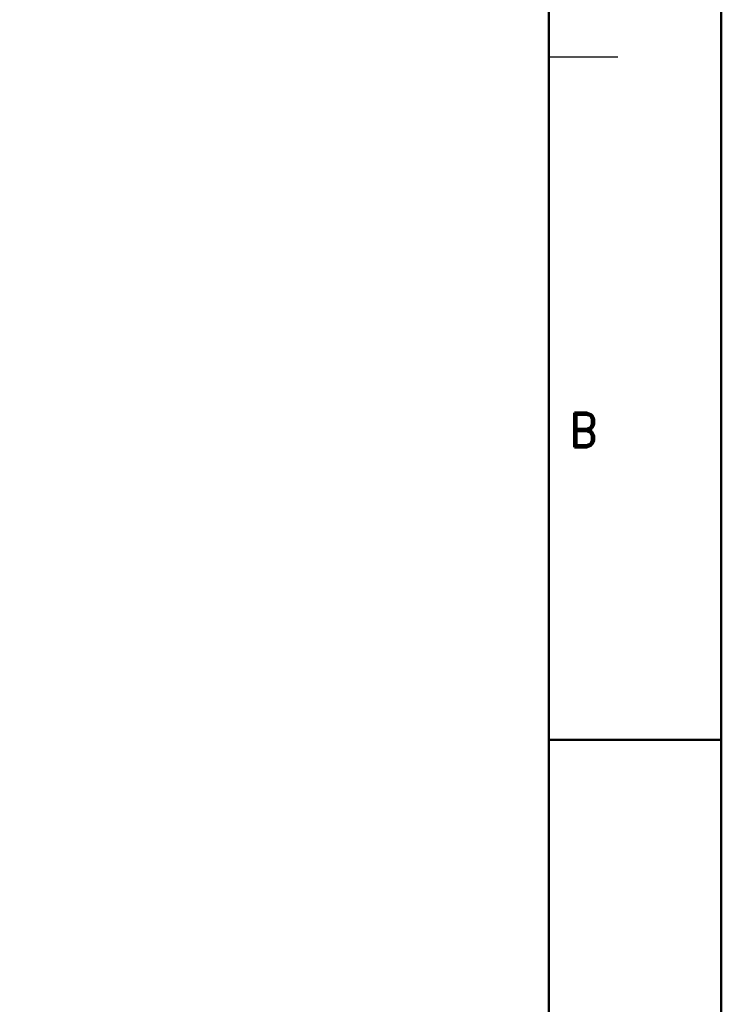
# Model space of a CAD drawing. Header units: millimetres. Extents: x 77107 to 78157, y -2410 to -1668.
# Tile 20 of 21: x 78005 to 78157, y -2096 to -1882. Entities that reach past the tile are written whole.
import ezdxf
from ezdxf.enums import TextEntityAlignment as Align

# ---------------------------------------------------------------- set-up
doc = ezdxf.new("R2010")
doc.units = ezdxf.units.MM
doc.layers.add('AM_0', color=7, linetype='Continuous', lineweight=50)
doc.layers.add('RAHM2', color=1, linetype='Continuous')
doc.layers.add('RAHM3', color=2, linetype='Continuous')
doc.styles.add('ROMAMD', font='romand.shx', dxfattribs={"height": 2.5})

# ---------------------------------------------------------------- blocks, each defined once
blk = doc.blocks.new('HST_A3')
blk.add_line((420, 148.5), (405, 148.5))
for points in [[(0, 0), (420, 0), (420, 297), (0, 297)], [(166.959, 273), (25, 273), (25, 13), (405, 13), (405, 273)]]:
    blk.add_lwpolyline(points, close=True)
at = {"layer": 'RAHM2'}
blk.add_line((405, 208), (411, 208), dxfattribs=at)
at = {"layer": 'RAHM3', "style": 'ROMAMD'}
blk.add_text('B', height=3, dxfattribs=at).set_placement((408, 175.5), align=Align.MIDDLE)

msp = doc.modelspace()

# ---------------------------------------------------------------- block references
at = {"layer": 'AM_0', "lineweight": 0, "xscale": 2.5, "yscale": 2.5, "zscale": 2.5}
msp.add_blockref('HST_A3', (77107.42, -2410.084), dxfattribs=at)

doc.saveas('drawing.dxf')
